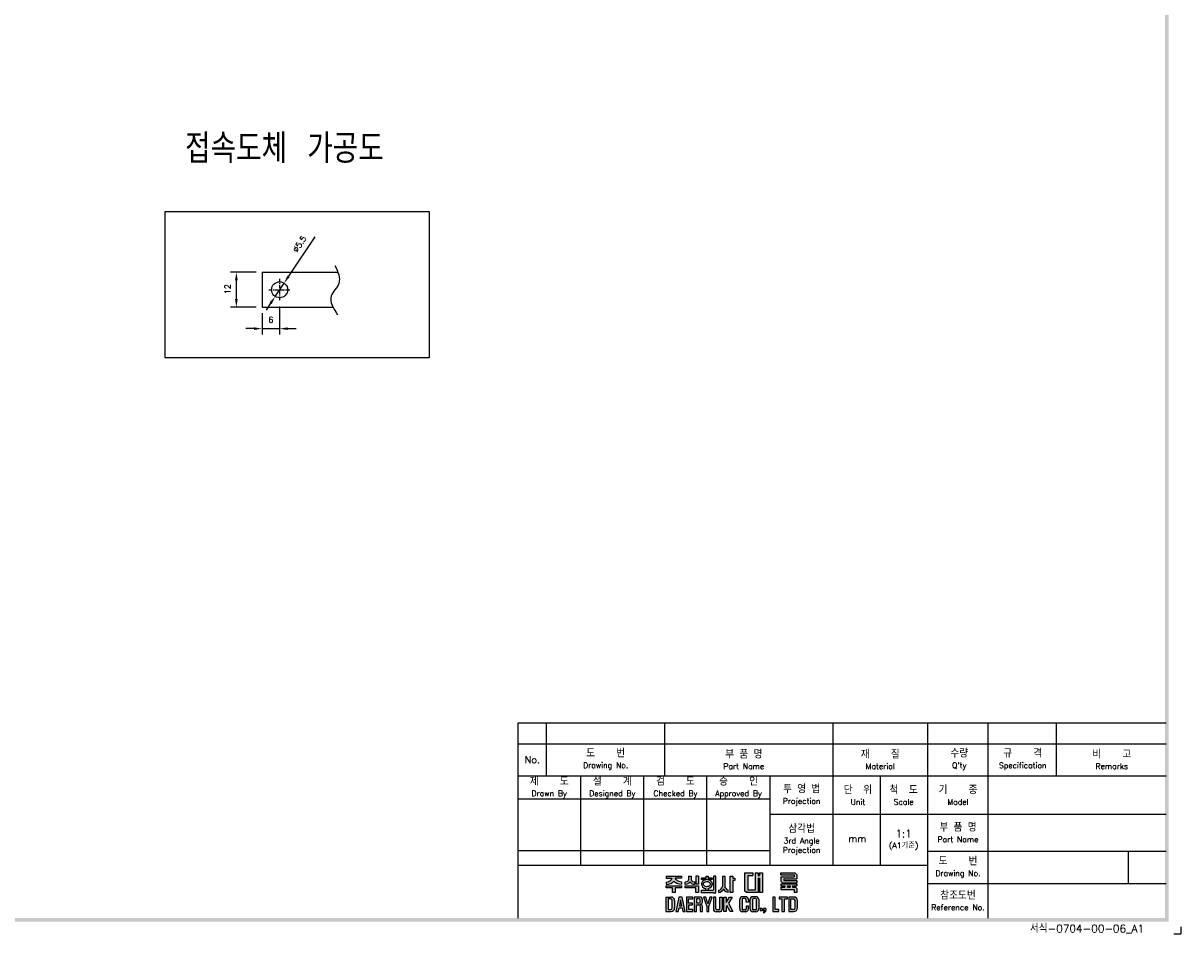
# Model space of a CAD drawing. Extents: x -6 to 988, y -5 to 692.
# Tile 4 of 5: x 592 to 988, y -5 to 307. Entities that reach past the tile are written whole.
import ezdxf

# ---------------------------------------------------------------- set-up
doc = ezdxf.new("R2010")
doc.units = 0
doc.header["$MEASUREMENT"] = 0
doc.linetypes.add('CENTER', pattern=[2, 1.25, -0.25, 0.25, -0.25])
doc.layers.get('0').update_dxf_attribs({"linetype": 'CONTINUOUS'})
for name, color, linetype in [('CENTER', 1, 'CENTER'), ('di', 3, 'CONTINUOUS'), ('dimtaxt', 3, 'CONTINUOUS'), ('dwg', 7, 'CONTINUOUS')]:
    doc.layers.add(name, color=color, linetype=linetype)
doc.styles.add('KIM', font='ROMANS.shx', dxfattribs={"height": 5, "bigfont": 'GSG1.shx'})
doc.styles.get("Standard").update_dxf_attribs({"font": 'romans.shx', "height": 2, "bigfont": 'hgs.shx'})
doc.dimstyles.new('STANDARD$0', dxfattribs={"dimtxt": 5, "dimasz": 5, "dimexe": 1, "dimexo": 2, "dimgap": 2, "dimtad": 1, "dimdec": 4, "dimzin": 12, "dimdsep": 46, "dimtxsty": 'KIM', "dimcen": -1, "dimdle": 0.1, "dimadec": 0, "dimazin": 0, "dimtfac": 1, "dimtdec": 4, "dimtmove": 0, "dimatfit": 3, "dimfxl": 0, "dimtolj": 1, "dimtzin": 0, "dimarcsym": 0})
doc.dimstyles.new('STANDARD$3', dxfattribs={"dimtxt": 5, "dimasz": 5, "dimexe": 1, "dimexo": 2, "dimgap": 0.8, "dimtad": 1, "dimdec": 4, "dimdsep": 46, "dimtxsty": 'KIM', "dimcen": 0, "dimdle": 0.1, "dimadec": 0, "dimazin": 0, "dimtfac": 1, "dimtdec": 4, "dimtmove": 0, "dimatfit": 3, "dimfxl": 0, "dimtolj": 1, "dimtzin": 0, "dimarcsym": 0})

# ---------------------------------------------------------------- blocks, each defined once
blk = doc.blocks.new('도면서식 A1')
at = {"layer": 'di', "insert": (780.92, -2.61), "char_height": 2.2, "width": 38.8706, "attachment_point": 4}
blk.add_mtext('서식-0704-00-06_A1', dxfattribs=at)
blk = doc.blocks.new('대륙')
at = {"layer": 'dimtaxt'}
h = blk.add_hatch(color=256, dxfattribs=at)
edge = h.paths.add_edge_path()
edge.add_line((51.99, 12.18), (47.65, 12.18))
edge.add_line((47.65, 12.18), (47.65, 11.59))
edge.add_line((47.65, 11.59), (49.36, 11.59))
edge.add_ellipse((47.48, 11.55), major_axis=(1.89, 0.39), ratio=0.576936, start_angle=268.0794, end_angle=342.4305, ccw=False)
edge.add_line((47.64, 10.44), (47.64, 9.87))
edge.add_ellipse((47.59, 11.36), major_axis=(2.46, 0), ratio=0.608939, start_angle=-88.7913, end_angle=-24.3158)
edge.add_ellipse((52.06, 11.36), major_axis=(-2.46, 0), ratio=0.608939, start_angle=384.3158, end_angle=448.3061)
edge.add_line((51.99, 9.87), (51.99, 10.51))
edge.add_ellipse((52.11, 11.62), major_axis=(-1.91, 0.31), ratio=0.577613, start_angle=17.5125, end_angle=91.8636, ccw=False)
edge.add_line((50.24, 11.59), (51.99, 11.59))
edge.add_line((51.99, 11.59), (51.99, 12.18))
h.paths.add_polyline_path([(52, 9.48), (47.64, 9.48), (47.64, 8.87), (49.46, 8.87), (49.46, 7.49), (50.19, 7.49), (50.19, 8.88), (52, 8.88)])
edge = h.paths.add_edge_path()
edge.add_arc((55.25, 11.18), 0.45, 180, 220.7047, ccw=False)
edge.add_line((54.8, 11.18), (54.8, 12.18))
edge.add_line((54.8, 12.18), (54.06, 12.18))
edge.add_line((54.06, 12.18), (54.06, 11.18))
edge.add_arc((53.61, 11.18), 0.45, 319.2953, 360, ccw=False)
edge.add_spline(control_points=[(53.95, 10.89), (53.94, 10.88), (53.93, 10.87), (53.83, 10.76), (53.7, 10.68), (53.03, 10.51)], knot_values=[3.761053, 3.761053, 3.761053, 3.761053, 3.807132, 3.807132, 4.298097, 4.298097, 4.298097, 4.298097], degree=3, periodic=0)
edge.add_line((53.03, 10.51), (53.03, 9.85))
edge.add_spline(control_points=[(53.03, 9.85), (53.05, 9.85), (53.06, 9.85), (53.74, 9.96), (53.94, 10.08), (54.15, 10.22), (54.2, 10.3), (54.43, 10.6)], knot_values=[3.495949, 3.495949, 3.495949, 3.495949, 3.524444, 3.524444, 4.06832, 4.06832, 4.379503, 4.379503, 4.379503, 4.379503], degree=3, periodic=0)
edge.add_spline(control_points=[(54.43, 10.6), (54.65, 10.3), (54.71, 10.22), (54.92, 10.08), (55.12, 9.96), (55.75, 9.88), (55.78, 9.87), (55.8, 9.86)], knot_values=[3.495949, 3.495949, 3.495949, 3.495949, 3.807132, 3.807132, 4.351008, 4.351008, 4.402945, 4.402945, 4.402945, 4.402945], degree=3, periodic=0)
edge.add_line((55.8, 9.86), (55.8, 10.59))
edge.add_spline(control_points=[(55.8, 10.59), (55.78, 10.59), (55.76, 10.6), (55.19, 10.66), (55.03, 10.75), (54.92, 10.87), (54.91, 10.88), (54.91, 10.89)], knot_values=[3.761053, 3.761053, 3.761053, 3.761053, 3.81299, 3.81299, 4.356866, 4.356866, 4.402945, 4.402945, 4.402945, 4.402945], degree=3, periodic=0)
h.paths.add_polyline_path([(56.82, 9.48), (53.03, 9.48), (53.03, 8.87), (56.1, 8.87), (56.1, 7.49), (56.82, 7.49)])
h.paths.add_polyline_path([(56.82, 12.19), (56.1, 12.19), (56.1, 9.87), (56.82, 9.87)])
h.paths.add_polyline_path([(60.76, 11.76), (59.58, 11.76), (59.58, 12.19), (59.05, 12.19), (59.05, 11.76), (57.74, 11.76), (57.74, 11.21), (60.76, 11.21)])
edge = h.paths.add_edge_path()
edge.add_ellipse((59.26, 9.92), major_axis=(-1.56, 0), ratio=0.830145, start_angle=101.7462, end_angle=265.4383)
edge.add_line((59.38, 11.21), (59.13, 11.21))
edge.add_ellipse((59.26, 9.92), major_axis=(1.56, 0), ratio=0.830145, start_angle=94.5617, end_angle=259.6787)
edge.add_line((58.98, 8.65), (58.98, 8.2))
edge.add_line((58.98, 8.2), (59.58, 8.2))
edge.add_line((59.58, 8.2), (59.58, 8.65))
edge = h.paths.add_edge_path(flags=16)
edge.add_spline(control_points=[(60.26, 9.92), (60.26, 10.03), (60.22, 10.15), (60.06, 10.37), (59.93, 10.48), (59.59, 10.63), (59.39, 10.66), (58.99, 10.64), (58.8, 10.59), (58.5, 10.41), (58.39, 10.3), (58.27, 10.07), (58.25, 9.96), (58.28, 9.73), (58.34, 9.62), (58.54, 9.4), (58.69, 9.3), (59.06, 9.19), (59.26, 9.17), (59.65, 9.23), (59.83, 9.31), (60.09, 9.5), (60.18, 9.62), (60.25, 9.8), (60.26, 9.86), (60.26, 9.92)], knot_values=[0, 0, 0, 0, 0.543876, 0.543876, 1.087752, 1.087752, 1.631628, 1.631628, 2.175504, 2.175504, 2.71938, 2.71938, 3.263256, 3.263256, 3.807132, 3.807132, 4.351008, 4.351008, 4.894884, 4.894884, 5.43876, 5.43876, 5.982636, 5.982636, 6.283185, 6.283185, 6.283185, 6.283185], degree=3, periodic=0)
for points in [[(61.83, 12.19), (61.11, 12.19), (61.11, 8.2), (57.74, 8.2), (57.74, 7.47), (61.11, 7.47), (61.83, 7.47)], [(70.89, 12.38), (72.38, 12.38), (72.38, 13.12), (70.01, 13.12), (70.01, 8), (70.53, 7.49), (73.84, 7.49), (73.84, 11.66), (74.29, 11.66), (74.29, 7.49), (75.14, 7.49), (75.14, 13.12), (74.29, 13.12), (74.29, 12.42), (73.84, 12.42), (73.84, 13.12), (73.01, 13.12), (73.01, 8.23), (70.89, 8.23)]]:
    blk.add_hatch(color=256, dxfattribs=at).paths.add_polyline_path(points)
h = blk.add_hatch(color=256, dxfattribs=at)
edge = h.paths.add_edge_path()
edge.add_line((64.41, 12.18), (63.7, 12.18))
edge.add_line((63.7, 12.18), (63.7, 9.23))
edge.add_ellipse((62.86, 9.12), major_axis=(0.66, 0.841), ratio=0.672815, start_angle=218.7862, end_angle=304.0863, ccw=False)
edge.add_line((62.7, 8.19), (62.7, 7.51))
edge.add_ellipse((63.11, 8.54), major_axis=(0.964, 0.919), ratio=0.540942, start_angle=220.7961, end_angle=301.7505)
edge.add_ellipse((64.93, 8.53), major_axis=(-0.866, 0.919), ratio=0.569913, start_angle=58.7442, end_angle=145.288)
edge.add_line((65.35, 7.49), (65.35, 8.17))
edge.add_ellipse((65.18, 9.26), major_axis=(-0.67, 1.07), ratio=0.576723, start_angle=74.3826, end_angle=142.9847, ccw=False)
edge.add_line((64.41, 9.18), (64.41, 12.18))
h.paths.add_polyline_path([(66.65, 10.99), (67.26, 10.99), (67.26, 11.63), (66.64, 11.63), (66.64, 12.18), (65.92, 12.18), (65.92, 7.49), (66.65, 7.49)])
h = blk.add_hatch(color=256, dxfattribs=at)
h.paths.add_polyline_path([(84.17, 12.56), (84.17, 11.99), (80.38, 11.99), (80.38, 10.74), (80.81, 10.32), (84.92, 10.32), (84.92, 10.92), (81.19, 10.92), (81.19, 11.44), (84.92, 11.44), (84.92, 12.6), (84.39, 13.12), (80.36, 13.12), (80.36, 12.56)])
h.paths.add_polyline_path([(83.7, 9.41), (84.92, 9.41), (84.92, 9.97), (80.36, 9.97), (80.36, 9.41), (81.48, 9.41), (81.48, 9.04), (80.35, 9.04), (80.35, 8.42), (84.18, 8.42), (84.18, 7.49), (84.92, 7.49), (84.92, 8.64), (84.52, 9.04), (83.7, 9.04)])
h.paths.add_polyline_path([(83, 9.41), (82.23, 9.41), (82.23, 9.04), (83, 9.04)], flags=17)
h = blk.add_hatch(color=256, dxfattribs=at)
h.paths.add_polyline_path([(47.58, 6.25), (47.58, 2.12), (49.06, 2.12, 0.414214), (50.06, 3.12), (50.06, 5.25, 0.414214), (49.06, 6.25)])
h.paths.add_polyline_path([(48.9, 5.73, -0.414214), (49.4, 5.23), (49.4, 3.16, -0.414214), (48.9, 2.66), (48.23, 2.66), (48.23, 5.73)], flags=16)
h.paths.add_polyline_path([(50.42, 2.11), (51.1, 2.11), (51.31, 3.17), (52.21, 3.17), (52.42, 2.11), (53.1, 2.11), (52.25, 6.23), (51.27, 6.23)])
h.paths.add_polyline_path([(51.77, 5.49), (52.09, 3.74), (51.43, 3.74)], flags=16)
h.paths.add_polyline_path([(53.4, 2.11), (55.25, 2.11), (55.25, 2.66), (54.07, 2.66), (54.07, 3.99), (55.15, 3.99), (55.15, 4.52), (54.06, 4.52), (54.06, 5.7), (55.21, 5.7), (55.21, 6.25), (53.4, 6.25)])
h.paths.add_polyline_path([(55.67, 2.12), (56.33, 2.12), (56.33, 4.05), (56.93, 4.05, -0.414214), (57.33, 3.65), (57.33, 2.12), (58.02, 2.12), (58.02, 3.65, 0.276846), (57.45, 4.24, 0.25864), (58.02, 4.77), (58.02, 5.43, 0.414214), (57.22, 6.23), (55.67, 6.23)])
h.paths.add_polyline_path([(56.33, 5.71), (57.04, 5.71, -0.414214), (57.34, 5.41), (57.34, 4.86, -0.414214), (57.04, 4.56), (56.33, 4.56)], flags=16)
h.paths.add_polyline_path([(59.2, 3.57), (59.2, 2.11), (59.85, 2.11), (59.85, 3.58), (60.8, 6.24), (60.13, 6.24), (59.53, 4.27), (58.97, 6.24), (58.28, 6.24)])
h.paths.add_polyline_path([(61.13, 2.78, 0.414214), (61.88, 2.03), (62.85, 2.03, 0.414214), (63.6, 2.78), (63.6, 6.24), (62.93, 6.24), (62.93, 2.84, -0.414214), (62.68, 2.59), (62.07, 2.59, -0.414214), (61.82, 2.84), (61.82, 6.24), (61.13, 6.24)])
h.paths.add_polyline_path([(64.11, 2.12), (64.77, 2.12), (64.77, 3.42), (64.98, 3.87), (65.9, 2.12), (66.68, 2.12), (65.38, 4.46), (66.48, 6.23), (65.69, 6.23), (64.76, 4.66), (64.76, 6.23), (64.11, 6.23)])
h.paths.add_polyline_path([(68.62, 2.84, 0.414214), (69.42, 2.04), (70.32, 2.04, 0.414214), (71.12, 2.84), (71.12, 3.62), (70.47, 3.62), (70.47, 2.85, -0.414214), (70.17, 2.55), (69.58, 2.55, -0.414214), (69.28, 2.85), (69.28, 5.49, -0.414214), (69.58, 5.79), (70.16, 5.79, -0.414214), (70.46, 5.49), (70.46, 4.76), (71.12, 4.76), (71.12, 5.52, 0.414214), (70.32, 6.32), (69.42, 6.32, 0.414214), (68.62, 5.52)])
h.paths.add_polyline_path([(71.57, 2.84, 0.414214), (72.37, 2.04), (73.25, 2.04, 0.414214), (74.05, 2.84), (74.05, 5.52, 0.414214), (73.25, 6.32), (72.37, 6.32, 0.414214), (71.57, 5.52)])
h.paths.add_polyline_path([(72.23, 5.5, -0.414214), (72.53, 5.8), (73.09, 5.8, -0.414214), (73.39, 5.5), (73.39, 2.85, -0.414214), (73.09, 2.55), (72.53, 2.55, -0.414214), (72.23, 2.85)], flags=16)
h.paths.add_polyline_path([(74.42, 2.34), (75.05, 2.34), (75.05, 2.98), (74.42, 2.98)])
h.paths.add_polyline_path([(75.76, 2.34, -0.316213), (75.39, 2.07), (75.39, 1.77, 0.409412), (76.08, 2.47), (76.08, 2.98), (75.39, 2.98), (75.39, 2.34)])
h.paths.add_polyline_path([(78.08, 2.12), (79.79, 2.12), (79.79, 2.67), (78.75, 2.67), (78.75, 6.24), (78.08, 6.24)])
h.paths.add_polyline_path([(80.68, 2.12), (81.35, 2.12), (81.35, 5.7), (82.27, 5.7), (82.27, 6.24), (79.92, 6.24), (79.92, 5.7), (80.68, 5.7)])
h.paths.add_polyline_path([(82.59, 2.13), (84.07, 2.13, 0.414214), (85.07, 3.13), (85.07, 5.24, 0.414214), (84.07, 6.24), (82.59, 6.24)])
h.paths.add_polyline_path([(83.24, 5.73), (83.9, 5.73, -0.414214), (84.4, 5.23), (84.4, 3.15, -0.414214), (83.9, 2.65), (83.24, 2.65)], flags=16)
for p, q in [((47.64, 10.44), (47.64, 9.87)), ((47.65, 12.18), (51.99, 12.18)), ((47.65, 12.18), (47.65, 11.59)), ((47.65, 11.59), (49.36, 11.59)), ((51.99, 11.59), (50.24, 11.59)), ((51.99, 12.18), (51.99, 11.59)), ((51.99, 10.51), (51.99, 9.87)), ((53.03, 9.85), (53.03, 10.51)), ((54.06, 12.18), (54.8, 12.18)), ((54.06, 12.18), (54.06, 11.18)), ((54.8, 12.18), (54.8, 11.18)), ((55.8, 9.86), (55.8, 10.59)), ((56.82, 12.19), (56.1, 12.19)), ((56.1, 12.19), (56.1, 9.87)), ((56.82, 12.19), (56.82, 9.87)), ((57.74, 11.76), (59.05, 11.76)), ((57.74, 11.21), (57.74, 11.76)), ((60.76, 11.21), (57.74, 11.21)), ((59.05, 11.76), (59.05, 12.19)), ((59.05, 12.19), (59.58, 12.19)), ((59.58, 12.19), (59.58, 11.76)), ((59.58, 11.76), (60.76, 11.76)), ((60.76, 11.76), (60.76, 11.21)), ((61.11, 12.19), (61.11, 8.2)), ((61.83, 12.19), (61.11, 12.19)), ((61.83, 7.47), (61.83, 12.19)), ((63.7, 12.18), (64.41, 12.18)), ((63.7, 12.18), (63.7, 9.23)), ((64.41, 12.18), (64.41, 9.18)), ((65.92, 7.49), (65.92, 12.18)), ((65.92, 12.18), (66.64, 12.18)), ((66.64, 12.18), (66.64, 11.63)), ((66.64, 11.63), (67.26, 11.63)), ((66.65, 10.99), (66.65, 7.49)), ((67.26, 10.99), (66.65, 10.99)), ((67.26, 11.63), (67.26, 10.99)), ((70.01, 13.12), (70.01, 8)), ((70.01, 13.12), (72.38, 13.12)), ((70.89, 12.38), (70.89, 8.23)), ((70.89, 12.38), (72.38, 12.38)), ((72.38, 13.12), (72.38, 12.38)), ((73.01, 13.12), (73.01, 8.23)), ((73.01, 13.12), (73.84, 13.12)), ((73.84, 13.12), (73.84, 12.42)), ((73.84, 12.42), (74.29, 12.42)), ((73.84, 11.66), (73.84, 7.49)), ((73.84, 11.66), (74.29, 11.66)), ((74.29, 13.12), (75.14, 13.12)), ((74.29, 13.12), (74.29, 12.42)), ((74.29, 11.66), (74.29, 7.49)), ((75.14, 13.12), (75.14, 7.49)), ((80.36, 13.12), (84.39, 13.12)), ((80.36, 12.56), (80.36, 13.12)), ((80.36, 12.56), (84.17, 12.56)), ((80.36, 9.97), (84.92, 9.97)), ((80.36, 9.97), (80.36, 9.41)), ((80.38, 11.99), (84.17, 11.99)), ((80.38, 11.99), (80.38, 10.74)), ((80.81, 10.32), (80.38, 10.74)), ((80.81, 10.32), (84.92, 10.32)), ((81.19, 11.44), (84.92, 11.44)), ((81.19, 11.44), (81.19, 10.92)), ((81.19, 10.92), (84.92, 10.92)), ((84.17, 12.56), (84.17, 11.99)), ((84.92, 12.6), (84.39, 13.12)), ((84.92, 12.6), (84.92, 11.44)), ((84.92, 10.92), (84.92, 10.32)), ((84.92, 9.97), (84.92, 9.41)), ((47.64, 9.48), (52, 9.48)), ((47.64, 8.87), (47.64, 9.48)), ((49.46, 8.87), (47.64, 8.87)), ((49.46, 7.49), (49.46, 8.87)), ((50.19, 7.49), (49.46, 7.49)), ((50.19, 8.88), (50.19, 7.49)), ((52, 8.88), (50.19, 8.88)), ((52, 9.48), (52, 8.88)), ((53.03, 9.48), (56.82, 9.48)), ((53.03, 8.87), (53.03, 9.48)), ((56.1, 8.87), (53.03, 8.87)), ((56.82, 9.87), (56.1, 9.87)), ((56.1, 7.49), (56.1, 8.87)), ((56.82, 7.49), (56.1, 7.49)), ((56.82, 9.48), (56.82, 7.49)), ((57.74, 8.2), (61.11, 8.2)), ((57.74, 7.47), (57.74, 8.2)), ((61.11, 7.47), (57.74, 7.47)), ((58.98, 8.2), (58.98, 8.65)), ((59.58, 8.65), (59.58, 8.2)), ((61.11, 7.47), (61.83, 7.47)), ((62.7, 7.51), (62.7, 8.19)), ((65.35, 7.49), (65.35, 8.17)), ((66.65, 7.49), (65.92, 7.49)), ((70.53, 7.49), (70.01, 8)), ((73.84, 7.49), (70.53, 7.49)), ((73.01, 8.23), (70.89, 8.23)), ((75.14, 7.49), (74.29, 7.49)), ((80.35, 9.04), (81.48, 9.04)), ((80.35, 9.04), (80.35, 8.42)), ((80.35, 8.42), (84.18, 8.42)), ((80.36, 9.41), (81.48, 9.41)), ((81.48, 9.41), (81.48, 9.04)), ((82.23, 9.41), (83, 9.41)), ((82.23, 9.41), (82.23, 9.04)), ((82.23, 9.04), (83, 9.04)), ((83, 9.41), (83, 9.04)), ((83.7, 9.41), (84.92, 9.41)), ((83.7, 9.41), (83.7, 9.04)), ((83.7, 9.04), (84.52, 9.04)), ((84.18, 8.42), (84.18, 7.49)), ((84.92, 7.49), (84.18, 7.49)), ((84.92, 8.64), (84.52, 9.04)), ((84.92, 8.64), (84.92, 7.49)), ((47.58, 6.25), (47.58, 2.12)), ((47.58, 6.25), (49.06, 6.25)), ((48.23, 5.73), (48.23, 2.66)), ((48.9, 5.73), (48.23, 5.73)), ((49.4, 3.16), (49.4, 5.23)), ((50.06, 5.25), (50.06, 3.12)), ((51.27, 6.23), (50.42, 2.11)), ((52.25, 6.23), (51.27, 6.23)), ((51.77, 5.49), (51.43, 3.74)), ((51.43, 3.74), (52.09, 3.74)), ((52.09, 3.74), (51.77, 5.49)), ((53.1, 2.11), (52.25, 6.23)), ((55.21, 6.25), (53.4, 6.25)), ((53.4, 6.25), (53.4, 2.11)), ((54.06, 5.7), (55.21, 5.7)), ((54.06, 4.52), (54.06, 5.7)), ((55.15, 4.52), (54.06, 4.52)), ((54.07, 3.99), (55.15, 3.99)), ((54.07, 2.66), (54.07, 3.99)), ((55.15, 3.99), (55.15, 4.52)), ((55.21, 5.7), (55.21, 6.25)), ((55.67, 6.23), (55.67, 2.12)), ((57.22, 6.23), (55.67, 6.23)), ((56.33, 5.71), (56.33, 4.56)), ((57.04, 5.71), (56.33, 5.71)), ((56.33, 4.56), (57.04, 4.56)), ((56.33, 2.12), (56.33, 4.05)), ((56.33, 4.05), (56.93, 4.05)), ((57.33, 3.65), (57.33, 2.12)), ((57.34, 4.86), (57.34, 5.41)), ((58.02, 4.77), (58.02, 5.43)), ((58.02, 2.12), (58.02, 3.65)), ((58.97, 6.24), (58.28, 6.24)), ((58.28, 6.24), (59.2, 3.57)), ((59.53, 4.27), (58.97, 6.24)), ((59.2, 3.57), (59.2, 2.11)), ((60.13, 6.24), (59.53, 4.27)), ((59.85, 3.58), (60.8, 6.24)), ((59.85, 2.11), (59.85, 3.58)), ((60.8, 6.24), (60.13, 6.24)), ((61.13, 6.24), (61.13, 2.78)), ((61.82, 6.24), (61.13, 6.24)), ((61.82, 2.84), (61.82, 6.24)), ((62.93, 2.84), (62.93, 6.24)), ((62.93, 6.24), (63.6, 6.24)), ((63.6, 6.24), (63.6, 2.78)), ((64.11, 2.12), (64.11, 6.23)), ((64.11, 6.23), (64.76, 6.23)), ((64.76, 4.66), (65.69, 6.23)), ((64.76, 6.23), (64.76, 4.66)), ((64.98, 3.87), (64.77, 3.42)), ((64.77, 3.42), (64.77, 2.12)), ((65.9, 2.12), (64.98, 3.87)), ((66.48, 6.23), (65.38, 4.46)), ((65.38, 4.46), (66.68, 2.12)), ((65.69, 6.23), (66.48, 6.23)), ((68.62, 2.84), (68.62, 5.52)), ((69.28, 5.49), (69.28, 2.85)), ((70.32, 6.32), (69.42, 6.32)), ((70.16, 5.79), (69.58, 5.79)), ((70.46, 4.76), (70.46, 5.49)), ((71.12, 4.76), (70.46, 4.76)), ((70.47, 3.62), (70.47, 2.85)), ((71.12, 3.62), (70.47, 3.62)), ((71.12, 5.52), (71.12, 4.76)), ((71.12, 2.84), (71.12, 3.62)), ((71.57, 2.84), (71.57, 5.52)), ((72.23, 5.5), (72.23, 2.85)), ((73.25, 6.32), (72.37, 6.32)), ((73.09, 5.8), (72.53, 5.8)), ((73.39, 2.85), (73.39, 5.5)), ((74.05, 5.52), (74.05, 2.84)), ((78.08, 6.24), (78.08, 2.12)), ((78.75, 6.24), (78.08, 6.24)), ((78.75, 2.67), (78.75, 6.24)), ((82.27, 6.24), (79.92, 6.24)), ((79.92, 6.24), (79.92, 5.7)), ((79.92, 5.7), (80.68, 5.7)), ((80.68, 5.7), (80.68, 2.12)), ((81.35, 2.12), (81.35, 5.7)), ((81.35, 5.7), (82.27, 5.7)), ((82.27, 5.7), (82.27, 6.24)), ((82.59, 6.24), (82.59, 2.13)), ((84.07, 6.24), (82.59, 6.24)), ((83.24, 2.65), (83.24, 5.73)), ((83.24, 5.73), (83.9, 5.73)), ((84.4, 3.15), (84.4, 5.23)), ((85.07, 3.13), (85.07, 5.24)), ((47.58, 2.12), (49.06, 2.12)), ((48.23, 2.66), (48.9, 2.66)), ((50.42, 2.11), (51.1, 2.11)), ((51.1, 2.11), (51.31, 3.17)), ((51.31, 3.17), (52.21, 3.17)), ((52.21, 3.17), (52.42, 2.11)), ((52.42, 2.11), (53.1, 2.11)), ((53.4, 2.11), (55.25, 2.11)), ((55.25, 2.66), (54.07, 2.66)), ((55.25, 2.11), (55.25, 2.66)), ((55.67, 2.12), (56.33, 2.12)), ((57.33, 2.12), (58.02, 2.12)), ((59.2, 2.11), (59.85, 2.11)), ((62.85, 2.03), (61.88, 2.03)), ((62.68, 2.59), (62.07, 2.59)), ((64.77, 2.12), (64.11, 2.12)), ((66.68, 2.12), (65.9, 2.12)), ((70.32, 2.04), (69.42, 2.04)), ((70.17, 2.55), (69.58, 2.55)), ((73.25, 2.04), (72.37, 2.04)), ((73.09, 2.55), (72.53, 2.55)), ((74.42, 2.98), (74.42, 2.34)), ((75.05, 2.98), (74.42, 2.98)), ((75.05, 2.34), (74.42, 2.34)), ((75.05, 2.98), (75.05, 2.34)), ((75.39, 2.98), (75.39, 2.34)), ((76.08, 2.98), (75.39, 2.98)), ((75.76, 2.34), (75.39, 2.34)), ((75.39, 2.07), (75.39, 1.77)), ((76.08, 2.98), (76.08, 2.47)), ((78.08, 2.12), (79.79, 2.12)), ((79.79, 2.67), (78.75, 2.67)), ((79.79, 2.12), (79.79, 2.67)), ((80.68, 2.12), (81.35, 2.12)), ((82.59, 2.13), (84.07, 2.13)), ((83.9, 2.65), (83.24, 2.65))]:
    blk.add_line(p, q, dxfattribs=at)
for centre, radius, start, end in [((53.61, 11.18), 0.45, 319.2953, 360), ((55.25, 11.18), 0.45, 180, 220.7047), ((48.9, 5.23), 0.5, 0, 90), ((49.06, 5.25), 1, 0, 90), ((57.22, 4.85), 0.8, 270, 270), ((56.93, 3.65), 0.4, 0, 90), ((57.04, 5.41), 0.3, 0, 90), ((57.04, 4.86), 0.3, 270, 0), ((57.22, 5.43), 0.8, 0, 90), ((57.26, 5.02), 0.8, 283.6828, 341.6876), ((57.24, 3.47), 0.8, 12.921, 74.819), ((69.42, 5.52), 0.8, 90, 180), ((69.58, 5.49), 0.3, 90, 180), ((70.16, 5.49), 0.3, 0, 90), ((70.32, 5.52), 0.8, 0, 90), ((72.37, 5.52), 0.8, 90, 180), ((72.53, 5.5), 0.3, 90, 180), ((73.09, 5.5), 0.3, 0, 90), ((73.25, 5.52), 0.8, 0, 90), ((83.9, 5.23), 0.5, 0, 90), ((84.07, 5.24), 1, 0, 90), ((48.9, 3.16), 0.5, 270, 0), ((49.06, 3.12), 1, 270, 0), ((61.88, 2.78), 0.75, 180, 270), ((62.07, 2.84), 0.25, 180, 270), ((62.68, 2.84), 0.25, 270, 0), ((62.85, 2.78), 0.75, 270, 0), ((69.42, 2.84), 0.8, 180, 270), ((69.58, 2.85), 0.3, 180, 270), ((70.17, 2.85), 0.3, 270, 0), ((70.32, 2.84), 0.8, 270, 0), ((72.37, 2.84), 0.8, 180, 270), ((72.53, 2.85), 0.3, 180, 270), ((73.09, 2.85), 0.3, 270, 0), ((73.25, 2.84), 0.8, 270, 0), ((75.38, 2.47), 0.7, 270.9408, 0), ((75.38, 2.47), 0.4, 271.6466, 341.8371), ((83.9, 3.15), 0.5, 270, 0), ((84.07, 3.13), 1, 270, 0)]:
    blk.add_arc(centre, radius, start, end, dxfattribs=at)
for centre, major_axis, ratio, start_param, end_param in [((47.48, 11.55), (1.89, 0.39), 0.576936, 4.678869, 5.97654), ((47.59, 11.36), (-2.46, 0), 0.608939, 1.591893, 2.717202), ((59.26, 9.92), (1.56, 0), 0.830145, 1.650413, 4.532248), ((59.26, 9.92), (-1.56, 0), 0.830145, 1.775806, 4.632772), ((62.86, 9.12), (0.66, 0.841), 0.672815, 3.81854, 5.307307), ((63.11, 8.54), (0.964, 0.919), 0.540942, 3.853619, 5.26654)]:
    blk.add_ellipse(centre, major_axis=major_axis, ratio=ratio, start_param=start_param, end_param=end_param, dxfattribs=at)
at = {"layer": 'dimtaxt', "extrusion": (0, 0, -1)}
for centre, major_axis, ratio, start_param, end_param in [((52.06, 11.36), (-2.46, 0), 0.608939, -1.541231, -0.42439), ((52.11, 11.62), (-1.91, 0.31), 0.577613, 4.679864, 5.977535), ((64.93, 8.53), (-0.866, 0.919), 0.569913, 3.747431, 5.257905), ((65.18, 9.26), (-0.67, 1.07), 0.576723, 3.787632, 4.984965)]:
    blk.add_ellipse(centre, major_axis=major_axis, ratio=ratio, start_param=start_param, end_param=end_param, dxfattribs=at)
at = {"layer": 'dimtaxt'}
for points, knots in [([(53.95, 10.89), (53.94, 10.88), (53.93, 10.87), (53.83, 10.76), (53.7, 10.68), (53.03, 10.51)], [3.7610527, 3.7610527, 3.7610527, 3.7610527, 3.8071317, 3.8071317, 4.2980967, 4.2980967, 4.2980967, 4.2980967]), ([(54.43, 10.6), (54.2, 10.3), (54.15, 10.22), (53.94, 10.08), (53.74, 9.96), (53.06, 9.85), (53.05, 9.85), (53.03, 9.85)], [3.4959493, 3.4959493, 3.4959493, 3.4959493, 3.8071317, 3.8071317, 4.3510077, 4.3510077, 4.3795026, 4.3795026, 4.3795026, 4.3795026]), ([(54.43, 10.6), (54.65, 10.3), (54.71, 10.22), (54.92, 10.08), (55.12, 9.96), (55.75, 9.88), (55.78, 9.87), (55.8, 9.86)], [3.4959493, 3.4959493, 3.4959493, 3.4959493, 3.8071317, 3.8071317, 4.3510077, 4.3510077, 4.4029453, 4.4029453, 4.4029453, 4.4029453]), ([(54.91, 10.89), (54.91, 10.88), (54.92, 10.87), (55.03, 10.75), (55.19, 10.66), (55.76, 10.6), (55.78, 10.59), (55.8, 10.59)], [3.7610527, 3.7610527, 3.7610527, 3.7610527, 3.8071317, 3.8071317, 4.3510077, 4.3510077, 4.4029453, 4.4029453, 4.4029453, 4.4029453]), ([(60.26, 9.92), (60.26, 10.03), (60.22, 10.15), (60.06, 10.37), (59.93, 10.48), (59.59, 10.63), (59.39, 10.66), (58.99, 10.64), (58.8, 10.59), (58.5, 10.41), (58.39, 10.3), (58.27, 10.07), (58.25, 9.96), (58.28, 9.73), (58.34, 9.62), (58.54, 9.4), (58.69, 9.3), (59.06, 9.19), (59.26, 9.17), (59.65, 9.23), (59.83, 9.31), (60.09, 9.5), (60.18, 9.62), (60.25, 9.8), (60.26, 9.86), (60.26, 9.92)], [0, 0, 0, 0, 0.543876, 0.543876, 1.087752, 1.087752, 1.631628, 1.631628, 2.175504, 2.175504, 2.71938, 2.71938, 3.263256, 3.263256, 3.807132, 3.807132, 4.351008, 4.351008, 4.894884, 4.894884, 5.43876, 5.43876, 5.982636, 5.982636, 6.283185, 6.283185, 6.283185, 6.283185])]:
    blk.add_open_spline(points, degree=3, knots=knots, dxfattribs=at)
blk = doc.blocks.new('*D385')
at = {"layer": 'di'}
for p, q in [((671.43, 221.67), (662.61, 221.67)), ((664.61, 212.47), (664.61, 218.87)), ((671.43, 209.67), (662.61, 209.67))]:
    blk.add_line(p, q, dxfattribs=at)
for points in [[(664.15, 218.87), (665.08, 218.87), (664.61, 221.67)], [(664.15, 212.47), (665.08, 212.47), (664.61, 209.67)]]:
    blk.add_solid(points, dxfattribs=at)
at = {"layer": 'di', "insert": (661.61, 215.88), "char_height": 2, "attachment_point": 5, "rotation": 90}
blk.add_mtext('\\A1;12', dxfattribs=at)
blk = doc.blocks.new('*D386')
at = {"layer": 'di'}
for p, q in [((673.43, 207.67), (673.43, 200.37)), ((679.43, 209.92), (679.43, 200.37)), ((670.63, 202.37), (667.83, 202.37)), ((673.43, 202.37), (679.43, 202.37)), ((682.23, 202.37), (685.03, 202.37))]:
    blk.add_line(p, q, dxfattribs=at)
for points in [[(670.63, 202.84), (670.63, 201.9), (673.43, 202.37)], [(682.23, 202.84), (682.23, 201.9), (679.43, 202.37)]]:
    blk.add_solid(points, dxfattribs=at)
at = {"layer": 'di', "insert": (676.43, 205.37), "char_height": 2, "attachment_point": 5}
blk.add_mtext('\\A1;6', dxfattribs=at)
blk = doc.blocks.new('*D387')
at = {"layer": 'di'}
for p, q in [((691.53, 233.82), (682.51, 220.29)), ((677.9, 213.38), (680.95, 217.96)), ((676.35, 211.05), (674.8, 208.72))]:
    blk.add_line(p, q, dxfattribs=at)
for points in [[(682.12, 220.55), (682.89, 220.03), (680.95, 217.96)], [(675.96, 211.31), (676.74, 210.8), (677.9, 213.38)]]:
    blk.add_solid(points, dxfattribs=at)
at = {"layer": 'di', "insert": (686.26, 231.33), "char_height": 2, "attachment_point": 5, "rotation": 56.3125}
blk.add_mtext('\\A1;∅5.5', dxfattribs=at)

msp = doc.modelspace()

# ---------------------------------------------------------------- linework, layer by layer
for p, q in [((673.427, 221.672), (699.353, 221.672)), ((673.427, 221.672), (673.427, 209.672)), ((673.427, 209.672), (697.741, 209.672))]:
    msp.add_line(p, q)
msp.add_circle((679.427, 215.672), 2.75)
at = {"layer": 'CENTER'}
for p, q in [((679.427, 219.422), (679.427, 211.922)), ((675.677, 215.672), (683.177, 215.672))]:
    msp.add_line(p, q, dxfattribs=at)
at = {"layer": 'di'}
for p in [(987.9, -2.3), (985.5, -4.7)]:
    msp.add_line(p, (987.9, -4.7), dxfattribs=at)
msp.add_lwpolyline([(640.266, 242.452), (730.628, 242.452), (730.628, 192.407), (640.266, 192.407)], close=True, dxfattribs=at)
msp.add_spline([(698.375, 223.951), (699.667, 217.833), (697.083, 213.551), (699.259, 207.094)], degree=3, dxfattribs=at)
at = {"layer": 'dimtaxt'}
for p, q in [((982.903, 67.425), (760.903, 67.425)), ((760.903, 67.425), (760.903, 0.7)), ((770.77, 49.401), (770.77, 67.401)), ((811.303, 49.425), (811.303, 67.425)), ((868.903, 49.425), (868.903, 67.425)), ((901.303, 49.425), (901.303, 67.425)), ((921.932, 49.425), (921.932, 67.425)), ((945.381, 49.425), (945.381, 67.425)), ((982.903, 60.225), (760.903, 60.225)), ((782.503, 18.677), (782.503, 49.225)), ((804.103, 18.677), (804.103, 49.225)), ((825.703, 18.677), (825.703, 49.225)), ((847.303, 18.677), (847.303, 49.225)), ((868.903, 18.677), (868.903, 49.225)), ((885.103, 18.677), (885.103, 49.225)), ((901.303, 0.656), (901.303, 49.225)), ((921.932, 0.656), (921.932, 49.225)), ((847.303, 41.395), (760.952, 41.395)), ((982.903, 36.19), (847.303, 36.19)), ((847.303, 23.747), (760.979, 23.747)), ((982.903, 23.46), (901.303, 23.46)), ((969.932, 12.374), (969.932, 23.46)), ((901.303, 18.677), (760.903, 18.677)), ((982.903, 12.374), (901.303, 12.374))]:
    msp.add_line(p, q, dxfattribs=at)
at = {"layer": 'dwg'}
msp.add_line((982.903, 49.225), (760.903, 49.225), dxfattribs=at)
for points in [[(983.7, 688.3), (982.5, 687.1), (983.7, -0.5), (982.5, 0.7)], [(761.1, 49.405), (761.1, 49.045), (982.603, 49.405), (982.603, 49.045)], [(983.7, -0.5), (982.5, 0.7), (4.5, -0.5), (5.7, 0.7)]]:
    msp.add_trace(points, dxfattribs=at)

# ---------------------------------------------------------------- block references
at = {"layer": 'di', "xscale": 1.2, "yscale": 1.2, "zscale": 1.2}
msp.add_blockref('대륙', (754.561, 0.402), dxfattribs=at)
at = {"layer": 'dwg', "xscale": 1.2, "yscale": 1.2, "zscale": 1.2}
msp.add_blockref('도면서식 A1', (-0.9, 0.1), dxfattribs=at)

# ---------------------------------------------------------------- texts
at = {"layer": 'di'}
for s, insert, char_height, width, attachment_point in [('{\\Fromans,hgs|c129;접속도체 가공도}', (647.042, 269.014), 10, 116.39597, 1), ('No.', (765.935, 54.865), 2.4, 9.66973, 5), ('{\\H1.1x;도    번\\P\\H0.72727x;Drawing No.}', (791.036, 54.865), 2.4, 40.53304, 5), ('{\\H1.1x;부 품 명\\P\\H0.72727x;Part Name}', (838.303, 54.825), 2.4, 54, 5), ('{\\H1.1x;재    질\\P\\H0.72727x;Material}', (885.008, 54.825), 2.4, 33.04919, 5), ("{\\H1.1x;수량\\P\\H0.72727x;Q'ty}", (912.068, 54.825), 2.4, 11.35081, 5), ('{\\H1.1x;규    격\\P\\H0.72727x;Specification}', (933.794, 54.825), 2.4, 32.4, 5), ('{\\H1.1x;비    고\\P\\H0.72727x;Remarks}', (964.274, 54.825), 2.4, 46.8, 5), ('{\\H1.1x;제    도\\P\\H0.72727x;Drawn By}', (771.703, 45.22), 2.4, 21.6, 5), ('{\\H1.1x;설    계}\\P{\\H0.8x;Designed By}', (793.303, 45.22), 2.4, 21.6, 5), ('{\\H1.1x;검    도\\P\\H0.72727x;Checked By}', (814.903, 45.22), 2.4, 21.6, 5), ('승    인\\P{\\H0.72727x;Approved By}', (836.503, 45.22), 2.64, 21.6, 5), ('투 영 법\\P{\\H0.72727x;Projection}', (858.103, 42.617), 2.64, 21.6, 5), ('{\\H1.1x;단  위}\\P{\\H0.8x;Unit}', (877.373, 42.617), 2.4, 19.2, 5), ('{\\H1.1x;척  도\\P\\H0.72727x;Scale}', (893.021, 42.617), 2.4, 19.2, 5), ('기    종\\P{\\H0.72727x;Model}', (911.618, 42.617), 2.64, 20.62949, 5), ('{\\H1.1x;삼각법\\H0.45455x;\\P\\H1.6x;3rd Angle\\PProjection}', (858.103, 27.434), 2.4, 21.6, 5), ('부 품 명\\P{\\H0.72727x;Part Name}', (911.618, 29.825), 2.64, 20.62949, 5), ('도    번\\P{\\H0.72727x;Drawing No.}', (911.618, 17.917), 2.64, 20.62949, 5), ('참조도번\\P{\\H0.72727x;Reference No.}', (911.618, 6.537), 2.64, 20.62949, 5)]:
    msp.add_mtext(s, dxfattribs=dict(at, insert=insert, char_height=char_height, width=width, attachment_point=attachment_point))
at = {"layer": 'dimtaxt'}
msp.add_text('mm', height=2.4, dxfattribs=at).set_placement((874.107, 26.665))
at = {"layer": 'dimtaxt', "insert": (893.021, 27.434), "char_height": 2.64, "width": 19.2, "attachment_point": 5}
msp.add_mtext('1:1\\P{\\H0.72727x;(A1기준)}', dxfattribs=at)

# ---------------------------------------------------------------- dimensions: what is measured, and where the dimension line sits
at = {"layer": 'di'}
dim = msp.add_diameter_dim_2p(p1=(677.902, 213.384), p2=(680.952, 217.96), dimstyle='STANDARD$3', override={"dimtxt": 3, "dimasz": 2.8, "dimexe": 2, "dimgap": 2, "dimdec": 2, "dimtxsty": 'Standard', "dimclrd": 256, "dimclre": 256, "dimclrt": 256, "dimadec": 2, "dimazin": 2, "dimtfac": 0.6, "dimtdec": 2, "dimtzin": 8, "dimlwd": 65535, "dimlwe": 65535, "dimarcsym": 1}, dxfattribs=at)
dim.commit()
dim.dimension.update_dxf_attribs({"geometry": '*D387', "text_midpoint": (688.753, 229.663), "dimtype": 163})
dim = msp.add_linear_dim(base=(664.613, 221.672), p1=(673.427, 209.672), p2=(673.427, 221.672), angle=90, dimstyle='STANDARD$0', override={"dimtxt": 3, "dimasz": 2.8, "dimexe": 2, "dimdec": 2, "dimzin": 8, "dimtxsty": 'Standard', "dimcen": 0, "dimclrd": 256, "dimclre": 256, "dimclrt": 256, "dimadec": 2, "dimazin": 2, "dimtfac": 0.6, "dimtdec": 2, "dimtzin": 8, "dimlwd": 65535, "dimlwe": 65535, "dimarcsym": 1}, dxfattribs=at)
dim.commit()
dim.dimension.update_dxf_attribs({"geometry": '*D385', "text_midpoint": (664.613, 215.877), "dimtype": 160})
dim = msp.add_linear_dim(base=(679.427, 202.369), p1=(673.427, 209.672), p2=(679.427, 211.922), dimstyle='STANDARD$0', override={"dimtxt": 3, "dimasz": 2.8, "dimexe": 2, "dimdec": 2, "dimzin": 8, "dimtxsty": 'Standard', "dimcen": 0, "dimclrd": 256, "dimclre": 256, "dimclrt": 256, "dimadec": 2, "dimazin": 2, "dimtfac": 0.6, "dimtdec": 2, "dimtzin": 8, "dimlwd": 65535, "dimlwe": 65535, "dimarcsym": 1}, dxfattribs=at)
dim.commit()
dim.dimension.update_dxf_attribs({"geometry": '*D386', "text_midpoint": (676.427, 202.369), "dimtype": 160})

doc.saveas('drawing.dxf')
